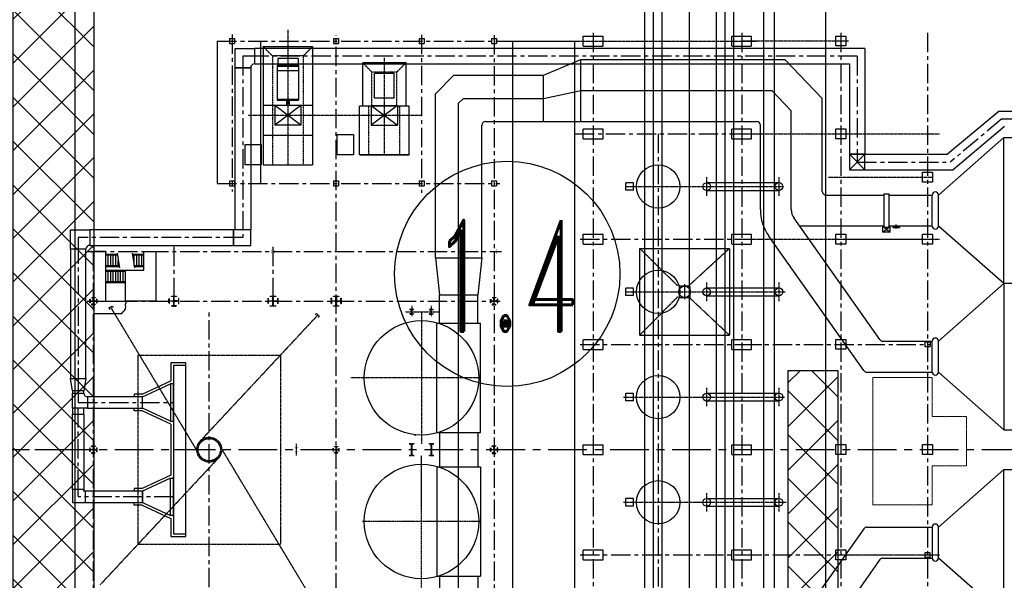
# Model space of a CAD drawing. Header units: inches. Extents: x -8998005 to 170525121, y -30058259 to 1575573.
# Tile 84 of 107: x 39049 to 118549, y 314945 to 360221. Entities that reach past the tile are written whole.
import ezdxf
from ezdxf.enums import TextEntityAlignment as Align
from ezdxf.lldxf.tags import DXFTag

# ---------------------------------------------------------------- set-up
doc = ezdxf.new("R2010")
doc.units = ezdxf.units.IN
doc.header["$LTSCALE"] = 5
doc.header["$MEASUREMENT"] = 0
doc.header["$PDMODE"] = 2
doc.header["$PDSIZE"] = 1
for name, pattern in [('CENTER', [2, 1.25, -0.25, 0.25, -0.25]), ('CENTER2', [1.125, 0.75, -0.125, 0.125, -0.125]), ('CHAINED', [1.6, 1, -0.25, 0.1, -0.25]), ('DASHED', [0.75, 0.5, -0.25]), ('HIDDEN', [0.375, 0.25, -0.125]), ('PHANTOM2', [1.25, 0.625, -0.125, 0.125, -0.125, 0.125, -0.125])]:
    doc.linetypes.add(name, pattern=pattern)
for name, color, linetype in [('1_MANUGURU_GR_DUCT_TRIAL_1_5M', 7, 'Continuous'), ('CANAL', 4, 'Continuous'), ('CEN', 9, 'CENTER'), ('COL', 1, 'CENTER'), ('das', 5, 'DASHED'), ('DCEN', 237, 'CENTER'), ('DDMM', 4, 'Continuous'), ('DIM', 7, 'Continuous'), ('DMM', 200, 'Continuous'), ('FLR', 7, 'Continuous'), ('GRID', 1, 'CENTER2'), ('mh', 7, 'Continuous'), ('OBH', 6, 'HIDDEN'), ('obk', 1, 'Continuous'), ('OBN', 1, 'Continuous'), ('ROAD-ISG', 7, 'Continuous'), ('STAIR', 1, 'Continuous'), ('TCE-ME-ROAD', 244, 'Continuous'), ('Text', 6, 'Continuous'), ('TG_Col', 2, 'Continuous'), ('TXT', 7, 'Continuous')]:
    doc.layers.add(name, color=color, linetype=linetype)
doc.layers.add('platform', color=2, linetype='PHANTOM2', lineweight=15)
doc.styles.add('M1', font='ROMAND.shx', dxfattribs={"height": 6250})
tags = doc.linetypes.add('CENTRE', pattern=[1.5, 0.75, -0.25, 0.25, -0.25]).pattern_tags.tags
tags[10:11] = [DXFTag(74, 4), DXFTag(75, 0), DXFTag(340, '0'), DXFTag(46, 1.0), DXFTag(50, 0.0), DXFTag(44, 0.0), DXFTag(45, 0.0)]
tags[8:9] = [DXFTag(74, 4), DXFTag(75, 0), DXFTag(340, '0'), DXFTag(46, 1.0), DXFTag(50, 0.0), DXFTag(44, 0.0), DXFTag(45, 0.0)]
tags[6:7] = [DXFTag(74, 4), DXFTag(75, 0), DXFTag(340, '0'), DXFTag(46, 1.0), DXFTag(50, 0.0), DXFTag(44, 0.0), DXFTag(45, 0.0)]
tags[4:5] = [DXFTag(74, 4), DXFTag(75, 0), DXFTag(340, '0'), DXFTag(46, 1.0), DXFTag(50, 0.0), DXFTag(44, 0.0), DXFTag(45, 0.0)]

# ---------------------------------------------------------------- blocks, each defined once
blk = doc.blocks.new('Single TG')
at = {"layer": 'GRID', "linetype": 'CENTER2', "ltscale": 2500}
blk.add_line((30000, -38914), (30000, 6340), dxfattribs=at)
blk = doc.blocks.new('A$C3BDE1DF4')
at = {"layer": 'TG_Col', "color": 8}
blk.add_blockref('Single TG', (12000, 37000), dxfattribs=at)
blk = doc.blocks.new('AD')
at = {"layer": 'CEN'}
blk.add_line((0, 207), (0, -115), dxfattribs=at)
at = {"layer": 'obk'}
for p, q in [((-250, 146), (250, 146)), ((-250, 96), (-250, 146)), ((-250, 96), (250, 96)), ((-200, 0), (-200, 96)), ((200, 96), (200, 0)), ((250, 146), (250, 96))]:
    blk.add_line(p, q, dxfattribs=at)
blk = doc.blocks.new('A$C17865E07')
at = {"layer": 'obk'}
blk.add_lwpolyline([(-400, -400), (-400, 400), (400, 400), (400, -400)], close=True, dxfattribs=at)
blk = doc.blocks.new('Boiler to Chimney#1&2')
at = {"color": 6}
for p, q in [((472052536, -1993911593), (472052536, -1993921143)), ((472052536, -1993911593), (472056536, -1993911593)), ((472056536, -1993911593), (472056536, -1993921143)), ((472064081, -1993912893), (472060581, -1993912893)), ((472060581, -1993916393), (472060581, -1993912893)), ((472064081, -1993916393), (472064081, -1993912893)), ((472056536, -1993916343), (472052536, -1993916343)), ((472060331, -1993920343), (472060331, -1993916393)), ((472064331, -1993916393), (472060331, -1993916393)), ((472064331, -1993920343), (472064331, -1993916393)), ((472052536, -1993918743), (472056536, -1993918743)), ((472064331, -1993920343), (472060331, -1993920343)), ((472060381, -1993920343), (472064331, -1993920343)), ((472052536, -1993921143), (472056536, -1993921143))]:
    blk.add_line(p, q, dxfattribs=at)
for p, q in [((472053670, -1993913123), (472053670, -1993915918)), ((472055402, -1993913123), (472053670, -1993913123)), ((472055402, -1993913153), (472053670, -1993913153)), ((472053670, -1993913183), (472055402, -1993913183)), ((472055377, -1993912548), (472053715, -1993912548)), ((472053715, -1993912548), (472053715, -1993913123)), ((472055377, -1993912548), (472055377, -1993913123)), ((472055402, -1993913183), (472055402, -1993915918)), ((472055402, -1993913553), (472053670, -1993913553)), ((472055586, -1993916343), (472053486, -1993916343)), ((472053486, -1993916343), (472053486, -1993917943)), ((472055402, -1993915873), (472053670, -1993915873)), ((472053670, -1993915918), (472055402, -1993915918)), ((472055586, -1993916343), (472055586, -1993917943)), ((472055586, -1993917943), (472053486, -1993917943)), ((472088352, -1993922578), (472094186, -1993922578)), ((472088352, -1993923208), (472094186, -1993923208)), ((472088352, -1993931078), (472094186, -1993931078)), ((472088352, -1993931708), (472094186, -1993931708)), ((472040087, -1993932695), (472040344, -1993932540)), ((472040087, -1993932695), (472040164, -1993932823)), ((472040344, -1993932540), (472040421, -1993932669)), ((472056857, -1993933153), (472056755, -1993933263)), ((472057076, -1993933358), (472056857, -1993933153)), ((472057076, -1993933358), (472056974, -1993933468)), ((472088352, -1993939578), (472094186, -1993939578)), ((472088352, -1993940208), (472094186, -1993940208)), ((472088352, -1993948078), (472094186, -1993948078)), ((472088352, -1993948708), (472094186, -1993948708))]:
    blk.add_line(p, q)
at = {"color": 7}
for p, q in [((472055402, -1993913123), (472055402, -1993913183)), ((472107066, -1993923578), (472112356, -1993918931)), ((472102666, -1993923473), (472102666, -1993926184)), ((472102666, -1993923473), (472103066, -1993923473)), ((472103066, -1993923473), (472103066, -1993926184)), ((472106566, -1993926079), (472106566, -1993923578)), ((472107066, -1993926081), (472107066, -1993923577)), ((472107066, -1993926081), (472107066, -1993923578)), ((472102666, -1993926184), (472103066, -1993926184)), ((472112356, -1993930731), (472107066, -1993926081)), ((472107066, -1993935378), (472112356, -1993930731)), ((472106566, -1993937879), (472106566, -1993935378)), ((472107066, -1993937880), (472107066, -1993935377)), ((472107066, -1993937881), (472107066, -1993935378)), ((472112356, -1993942531), (472107066, -1993937881)), ((472107066, -1993950400), (472112356, -1993945746)), ((472106566, -1993950396), (472106566, -1993952897)), ((472107066, -1993952898), (472107066, -1993950399)), ((472107066, -1993952899), (472107066, -1993950400)), ((472112356, -1993957546), (472107066, -1993952899))]:
    blk.add_line(p, q, dxfattribs=at)
at = {"color": 7, "linetype": 'Continuous'}
for p, q in [((472054421, -1993915918), (472054421, -1993916343)), ((472054650, -1993915918), (472054650, -1993916343))]:
    blk.add_line(p, q, dxfattribs=at)
at = {"color": 6}
for points in [[(472059831, -1993918693), (472059831, -1993920343), (472058531, -1993920343), (472058531, -1993918693)], [(472052386, -1993919493), (472052386, -1993921143), (472051086, -1993921143), (472051086, -1993919493)]]:
    blk.add_lwpolyline(points, close=True, dxfattribs=at)
at = {"color": 7}
for points in [[(472113186, -1993930731), (472112356, -1993930731), (472112356, -1993918931), (472113186, -1993918931)], [(472113186, -1993930731), (472112356, -1993930731), (472112356, -1993942531), (472113186, -1993942531)], [(472113186, -1993957546), (472112356, -1993957546), (472112356, -1993945746), (472113186, -1993945746)]]:
    blk.add_lwpolyline(points, dxfattribs=at)
for centre, radius in [((472088352, -1993922899), 315), ((472094186, -1993922893), 315), ((472086570, -1993931393), 467), ((472088352, -1993931399), 315), ((472094186, -1993931393), 315), ((472088352, -1993939899), 315), ((472094186, -1993939893), 315), ((472088352, -1993948399), 315), ((472094186, -1993948393), 315)]:
    blk.add_circle(centre, radius)
for centre, start, end in [((472106816, -1993923578), 0, 180), ((472106816, -1993926079), 180, 0), ((472106816, -1993935378), 0, 180), ((472106816, -1993937879), 180, 0), ((472106816, -1993950396), 0, 180), ((472106816, -1993952897), 180, 0)]:
    blk.add_arc(centre, 250, start, end, dxfattribs=at)
at = {"layer": '1_MANUGURU_GR_DUCT_TRIAL_1_5M', "color": 6}
for p, q in [((472050286, -1993911743), (472051836, -1993911743)), ((472050286, -1993913293), (472050286, -1993911743)), ((472101136, -1993911743), (472051836, -1993911743)), ((472051836, -1993911743), (472051836, -1993912993)), ((472051836, -1993911743), (472051836, -1993912993)), ((472101136, -1993911743), (472101136, -1993920287)), ((472050286, -1993926393), (472050286, -1993912943)), ((472051536, -1993913293), (472050286, -1993913293)), ((472050286, -1993913293), (472051536, -1993913293)), ((472051558, -1993913178), (472051536, -1993913293)), ((472051536, -1993913193), (472051536, -1993926393)), ((472051623, -1993913081), (472051558, -1993913178)), ((472051721, -1993913015), (472051623, -1993913081)), ((472051836, -1993912993), (472051721, -1993913015)), ((472051836, -1993912993), (472099886, -1993912993)), ((472099886, -1993912993), (472099886, -1993920287)), ((472111958, -1993916794), (472107795, -1993920287)), ((472111958, -1993916794), (472165640, -1993916794)), ((472112413, -1993918044), (472108250, -1993921537)), ((472099886, -1993920287), (472101136, -1993921537)), ((472101136, -1993920287), (472099886, -1993921537)), ((472099886, -1993920287), (472107795, -1993920287)), ((472099886, -1993921537), (472108250, -1993921537)), ((472036986, -1993926393), (472038536, -1993926393)), ((472036986, -1993927943), (472036986, -1993926393)), ((472050136, -1993926393), (472038536, -1993926393)), ((472038536, -1993926393), (472038536, -1993927643)), ((472051536, -1993926393), (472050136, -1993926393)), ((472050136, -1993926393), (472050136, -1993927643)), ((472050136, -1993927643), (472050136, -1993926393)), ((472051536, -1993927643), (472051536, -1993926393)), ((472038236, -1993927943), (472036986, -1993927943)), ((472036986, -1993927943), (472036986, -1993938393)), ((472038258, -1993927828), (472038236, -1993927943)), ((472038236, -1993938393), (472038236, -1993927943)), ((472038323, -1993927731), (472038258, -1993927828)), ((472038421, -1993927665), (472038323, -1993927731)), ((472038536, -1993927643), (472038421, -1993927665)), ((472038536, -1993927643), (472050136, -1993927643)), ((472050136, -1993927643), (472051536, -1993927643)), ((472046313, -1993951073), (472046313, -1993937132)), ((472046313, -1993937357), (472045313, -1993937357)), ((472045313, -1993937357), (472045313, -1993950928)), ((472036986, -1993938393), (472038236, -1993938393)), ((472037161, -1993939393), (472036986, -1993938393)), ((472036986, -1993938393), (472038236, -1993938393)), ((472038236, -1993938393), (472038061, -1993939393)), ((472038061, -1993939393), (472037161, -1993939393)), ((472037161, -1993939393), (472037161, -1993939583)), ((472038061, -1993939393), (472037161, -1993939393)), ((472038061, -1993939583), (472038061, -1993939393)), ((472042813, -1993939883), (472045063, -1993938833)), ((472045163, -1993938833), (472045063, -1993938833)), ((472045063, -1993938833), (472045063, -1993941833)), ((472045063, -1993938833), (472045063, -1993941833)), ((472045313, -1993938833), (472045163, -1993938833)), ((472045313, -1993941833), (472045313, -1993938833)), ((472037161, -1993939583), (472038061, -1993939583)), ((472037161, -1993940783), (472037161, -1993939583)), ((472037161, -1993939583), (472038061, -1993939583)), ((472038061, -1993939583), (472038083, -1993939697)), ((472038083, -1993939697), (472038148, -1993939795)), ((472038148, -1993939795), (472038246, -1993939860)), ((472038246, -1993939860), (472038361, -1993939883)), ((472042813, -1993939883), (472038361, -1993939883)), ((472038361, -1993939883), (472038361, -1993940783)), ((472038361, -1993939883), (472038361, -1993940783)), ((472042813, -1993940783), (472042813, -1993939883)), ((472042813, -1993940783), (472042813, -1993939883)), ((472038361, -1993940783), (472037161, -1993940783)), ((472038061, -1993940783), (472037161, -1993940783)), ((472037161, -1993940783), (472037161, -1993941283)), ((472038061, -1993941283), (472038061, -1993940783)), ((472038361, -1993940783), (472042813, -1993940783)), ((472045063, -1993941833), (472042813, -1993940783)), ((472037161, -1993941283), (472038061, -1993941283)), ((472037161, -1993947353), (472037161, -1993941283)), ((472037161, -1993941283), (472038061, -1993941283)), ((472038061, -1993941283), (472038061, -1993947503)), ((472045063, -1993941833), (472045163, -1993941833)), ((472045163, -1993941833), (472045313, -1993941833)), ((472045063, -1993946453), (472042813, -1993947503)), ((472045063, -1993949453), (472045063, -1993946453)), ((472045063, -1993946453), (472045213, -1993946453)), ((472045063, -1993949453), (472045063, -1993946453)), ((472045313, -1993946453), (472045213, -1993946453)), ((472045313, -1993949453), (472045313, -1993946453)), ((472038061, -1993947353), (472037161, -1993947353)), ((472037161, -1993947353), (472037161, -1993948403)), ((472038061, -1993947353), (472037161, -1993947353)), ((472038061, -1993947500), (472038061, -1993947353)), ((472039336, -1993947503), (472038061, -1993947503)), ((472038211, -1993948403), (472038211, -1993947503)), ((472038211, -1993948403), (472038211, -1993947503)), ((472042813, -1993947503), (472039336, -1993947503)), ((472042813, -1993947503), (472042813, -1993948403)), ((472042813, -1993948403), (472042813, -1993947503)), ((472037161, -1993948403), (472038211, -1993948403)), ((472037361, -1993948403), (472042813, -1993948403)), ((472042813, -1993948403), (472045063, -1993949453)), ((472045213, -1993949453), (472045063, -1993949453)), ((472045213, -1993949453), (472045313, -1993949453)), ((472045313, -1993950928), (472046313, -1993950928))]:
    blk.add_line(p, q, dxfattribs=at)
at = {"layer": '1_MANUGURU_GR_DUCT_TRIAL_1_5M', "color": 5, "linetype": 'CHAINED'}
for p, q in [((472037611, -1993927018), (472037611, -1993927943)), ((472037611, -1993947953), (472037611, -1993947353))]:
    blk.add_line(p, q, dxfattribs=at)
at = {"layer": '1_MANUGURU_GR_DUCT_TRIAL_1_5M', "linetype": 'CHAINED'}
blk.add_line((472037611, -1993940333), (472038361, -1993940333), dxfattribs=at)
at = {"layer": '1_MANUGURU_GR_DUCT_TRIAL_1_5M', "color": 3, "linetype": 'CHAINED'}
blk.add_line((472046313, -1993944143), (472045313, -1993944143), dxfattribs=at)
at = {"layer": 'CEN'}
for p, q in [((472062330, -1993920393), (472062330, -1993912493)), ((472088352, -1993922143), (472088352, -1993923643)), ((472094186, -1993922143), (472094186, -1993923643)), ((472081772, -1993922893), (472094462, -1993922893)), ((472088352, -1993930643), (472088352, -1993932143)), ((472094186, -1993930643), (472094186, -1993932143)), ((472081772, -1993931393), (472094702, -1993931393)), ((472040215, -1993932617), (472047418, -1993944605)), ((472064013, -1993933003), (472066693, -1993933003)), ((472064538, -1993932533), (472064538, -1993933362)), ((472066114, -1993932533), (472066114, -1993933362)), ((472056967, -1993933256), (472047454, -1993943457)), ((472088352, -1993939143), (472088352, -1993940643)), ((472094186, -1993939143), (472094186, -1993940643)), ((472056162, -1993955668), (472048959, -1993943680)), ((472066114, -1993944133), (472066114, -1993944143)), ((472066114, -1993944152), (472066114, -1993944143)), ((472039411, -1993955029), (472048924, -1993944828)), ((472094186, -1993947643), (472094186, -1993949143))]:
    blk.add_line(p, q, dxfattribs=at)
at = {"layer": 'CEN', "color": 3, "linetype": 'CENTER'}
for p in [(472064538, -1993943998), (472064538, -1993943998), (472064538, -1993944287), (472064538, -1993944287)]:
    blk.add_line(p, (472064538, -1993944143), dxfattribs=at)
at = {"layer": 'CEN'}
for radius in [1005, 899]:
    blk.add_circle((472048189, -1993944143), radius, dxfattribs=at)
at = {"layer": 'COL'}
blk.add_line((472045303, -1993932143), (472045475, -1993932143), dxfattribs=at)
at = {"layer": 'COL', "const_width": 10}
for points in [[(472038686, -1993927993), (472038986, -1993927993), (472038986, -1993928293), (472038686, -1993928293), (472038686, -1993927993)], [(472045186, -1993927993), (472045486, -1993927993), (472045486, -1993928293), (472045186, -1993928293), (472045186, -1993927993)], [(472053186, -1993927993), (472053486, -1993927993), (472053486, -1993928293), (472053186, -1993928293), (472053186, -1993927993)], [(472058286, -1993927993), (472058586, -1993927993), (472058586, -1993928293), (472058286, -1993928293), (472058286, -1993927993)], [(472055086, -1993943993), (472055386, -1993943993), (472055386, -1993944293), (472055086, -1993944293), (472055086, -1993943993)]]:
    blk.add_lwpolyline(points, dxfattribs=at)
blk.add_lwpolyline([(472070986, -1993927943), (472071386, -1993927943), (472071386, -1993928343), (472070986, -1993928343)], close=True, dxfattribs=at)
at = {"layer": 'COL'}
for points in [[(472038828, -1993932151), (472038576, -1993932151), (472038576, -1993932293), (472038536, -1993932293), (472038536, -1993931993), (472038576, -1993931993), (472038576, -1993932135), (472038828, -1993932135)], [(472038828, -1993932135), (472038828, -1993931883), (472038686, -1993931883), (472038686, -1993931843), (472038986, -1993931843), (472038986, -1993931883), (472038844, -1993931883), (472038844, -1993932135)], [(472038828, -1993932151), (472038828, -1993932403), (472038686, -1993932403), (472038686, -1993932443), (472038986, -1993932443), (472038986, -1993932403), (472038844, -1993932403), (472038844, -1993932151)], [(472038844, -1993932151), (472039096, -1993932151), (472039096, -1993932293), (472039136, -1993932293), (472039136, -1993931993), (472039096, -1993931993), (472039096, -1993932135), (472038844, -1993932135)], [(472045328, -1993932151), (472044952, -1993932151), (472044952, -1993932343), (472044936, -1993932343), (472044936, -1993931943), (472044952, -1993931943), (472044952, -1993932135), (472045328, -1993932135)], [(472045328, -1993932135), (472045328, -1993931759), (472045136, -1993931759), (472045136, -1993931743), (472045536, -1993931743), (472045536, -1993931759), (472045344, -1993931759), (472045344, -1993932135)], [(472045328, -1993932151), (472045328, -1993932527), (472045136, -1993932527), (472045136, -1993932543), (472045536, -1993932543), (472045536, -1993932527), (472045344, -1993932527), (472045344, -1993932151)], [(472045344, -1993932151), (472045720, -1993932151), (472045720, -1993932343), (472045736, -1993932343), (472045736, -1993931943), (472045720, -1993931943), (472045720, -1993932135), (472045344, -1993932135)], [(472053111, -1993931743), (472053561, -1993931743), (472053561, -1993931763), (472053354, -1993931763), (472053354, -1993932125), (472053716, -1993932125), (472053716, -1993931918), (472053736, -1993931918), (472053736, -1993932368), (472053716, -1993932368), (472053716, -1993932161), (472053354, -1993932161), (472053354, -1993932523), (472053561, -1993932523), (472053561, -1993932543), (472053111, -1993932543), (472053111, -1993932523), (472053318, -1993932523), (472053318, -1993932161), (472052956, -1993932161), (472052956, -1993932368), (472052936, -1993932368), (472052936, -1993931918), (472052956, -1993931918), (472052956, -1993932125), (472053318, -1993932125), (472053318, -1993931763), (472053111, -1993931763), (472053111, -1993931743)], [(472058211, -1993931743), (472058661, -1993931743), (472058661, -1993931763), (472058454, -1993931763), (472058454, -1993932125), (472058816, -1993932125), (472058816, -1993931918), (472058836, -1993931918), (472058836, -1993932368), (472058816, -1993932368), (472058816, -1993932161), (472058454, -1993932161), (472058454, -1993932523), (472058661, -1993932523), (472058661, -1993932543), (472058211, -1993932543), (472058211, -1993932523), (472058418, -1993932523), (472058418, -1993932161), (472058056, -1993932161), (472058056, -1993932368), (472058036, -1993932368), (472058036, -1993931918), (472058056, -1993931918), (472058056, -1993932125), (472058418, -1993932125), (472058418, -1993931763), (472058211, -1993931763), (472058211, -1993931743)], [(472071178, -1993932151), (472070926, -1993932151), (472070926, -1993932293), (472070886, -1993932293), (472070886, -1993931993), (472070926, -1993931993), (472070926, -1993932135), (472071178, -1993932135)], [(472071178, -1993932135), (472071178, -1993931883), (472071036, -1993931883), (472071036, -1993931843), (472071336, -1993931843), (472071336, -1993931883), (472071194, -1993931883), (472071194, -1993932135)], [(472071178, -1993932151), (472071178, -1993932403), (472071036, -1993932403), (472071036, -1993932443), (472071336, -1993932443), (472071336, -1993932403), (472071194, -1993932403), (472071194, -1993932151)], [(472071194, -1993932151), (472071446, -1993932151), (472071446, -1993932293), (472071486, -1993932293), (472071486, -1993931993), (472071446, -1993931993), (472071446, -1993932135), (472071194, -1993932135)], [(472064528, -1993933003), (472064528, -1993932828), (472064363, -1993932828), (472064363, -1993932818), (472064538, -1993932818)], [(472064528, -1993933003), (472064528, -1993933178), (472064363, -1993933178), (472064363, -1993933188), (472064538, -1993933188)], [(472064548, -1993933003), (472064548, -1993932828), (472064713, -1993932828), (472064713, -1993932818), (472064538, -1993932818)], [(472064548, -1993933003), (472064548, -1993933178), (472064713, -1993933178), (472064713, -1993933188), (472064538, -1993933188)], [(472066104, -1993933003), (472066104, -1993932828), (472065939, -1993932828), (472065939, -1993932818), (472066114, -1993932818)], [(472066104, -1993933003), (472066104, -1993933178), (472065939, -1993933178), (472065939, -1993933188), (472066114, -1993933188)], [(472066124, -1993933003), (472066124, -1993932828), (472066289, -1993932828), (472066289, -1993932818), (472066114, -1993932818)], [(472066124, -1993933003), (472066124, -1993933178), (472066289, -1993933178), (472066289, -1993933188), (472066114, -1993933188)], [(472038828, -1993944145), (472038576, -1993944145), (472038576, -1993944287), (472038536, -1993944287), (472038536, -1993943987), (472038576, -1993943987), (472038576, -1993944129), (472038828, -1993944129)], [(472038828, -1993944129), (472038828, -1993943877), (472038686, -1993943877), (472038686, -1993943837), (472038986, -1993943837), (472038986, -1993943877), (472038844, -1993943877), (472038844, -1993944129)], [(472038828, -1993944145), (472038828, -1993944397), (472038686, -1993944397), (472038686, -1993944437), (472038986, -1993944437), (472038986, -1993944397), (472038844, -1993944397), (472038844, -1993944145)], [(472038844, -1993944145), (472039096, -1993944145), (472039096, -1993944287), (472039136, -1993944287), (472039136, -1993943987), (472039096, -1993943987), (472039096, -1993944129), (472038844, -1993944129)], [(472058428, -1993944145), (472058206, -1993944145), (472058206, -1993944262), (472058186, -1993944262), (472058186, -1993944012), (472058206, -1993944012), (472058206, -1993944129), (472058428, -1993944129)], [(472058428, -1993944129), (472058428, -1993943907), (472058311, -1993943907), (472058311, -1993943887), (472058561, -1993943887), (472058561, -1993943907), (472058444, -1993943907), (472058444, -1993944129)], [(472058428, -1993944145), (472058428, -1993944367), (472058311, -1993944367), (472058311, -1993944387), (472058561, -1993944387), (472058561, -1993944367), (472058444, -1993944367), (472058444, -1993944145)], [(472058444, -1993944145), (472058444, -1993944367), (472058561, -1993944367), (472058561, -1993944387), (472058311, -1993944387), (472058311, -1993944367), (472058428, -1993944367), (472058428, -1993944145)], [(472058428, -1993944145), (472058428, -1993944367), (472058311, -1993944367), (472058311, -1993944387), (472058561, -1993944387), (472058561, -1993944367), (472058444, -1993944367), (472058444, -1993944145)], [(472058444, -1993944145), (472058666, -1993944145), (472058666, -1993944262), (472058686, -1993944262), (472058686, -1993944012), (472058666, -1993944012), (472058666, -1993944129), (472058444, -1993944129)], [(472064338, -1993943663), (472064738, -1993943663), (472064738, -1993943673), (472064548, -1993943673), (472064548, -1993944613), (472064738, -1993944613), (472064738, -1993944623), (472064338, -1993944623), (472064338, -1993944613), (472064528, -1993944613), (472064528, -1993943673), (472064338, -1993943673), (472064338, -1993943663)], [(472065914, -1993943663), (472066314, -1993943663), (472066314, -1993943673), (472066124, -1993943673), (472066124, -1993944613), (472066314, -1993944613), (472066314, -1993944623), (472065914, -1993944623), (472065914, -1993944613), (472066104, -1993944613), (472066104, -1993943673), (472065914, -1993943673), (472065914, -1993943663)], [(472071178, -1993944151), (472070926, -1993944151), (472070926, -1993944293), (472070886, -1993944293), (472070886, -1993943993), (472070926, -1993943993), (472070926, -1993944135), (472071178, -1993944135)], [(472071178, -1993944135), (472071178, -1993943883), (472071036, -1993943883), (472071036, -1993943843), (472071336, -1993943843), (472071336, -1993943883), (472071194, -1993943883), (472071194, -1993944135)], [(472071178, -1993944151), (472071178, -1993944403), (472071036, -1993944403), (472071036, -1993944443), (472071336, -1993944443), (472071336, -1993944403), (472071194, -1993944403), (472071194, -1993944151)], [(472071194, -1993944151), (472071446, -1993944151), (472071446, -1993944293), (472071486, -1993944293), (472071486, -1993943993), (472071446, -1993943993), (472071446, -1993944135), (472071194, -1993944135)]]:
    blk.add_lwpolyline(points, dxfattribs=at)
at = {"layer": 'das'}
for p, q in [((472053286, -1993912343), (472052536, -1993911593)), ((472055786, -1993912343), (472056536, -1993911593)), ((472055786, -1993912343), (472053286, -1993912343)), ((472053286, -1993912343), (472053286, -1993914688)), ((472055786, -1993912343), (472055786, -1993914363)), ((472061331, -1993913643), (472060581, -1993912893)), ((472063331, -1993913643), (472064081, -1993912893)), ((472063331, -1993913643), (472061331, -1993913643)), ((472061331, -1993916393), (472061331, -1993913643)), ((472063331, -1993916393), (472063331, -1993913643)), ((472053286, -1993914688), (472053286, -1993921143)), ((472055786, -1993914363), (472055786, -1993921143)), ((472061081, -1993920343), (472061081, -1993916393)), ((472063581, -1993920343), (472063581, -1993916393))]:
    blk.add_line(p, q, dxfattribs=at)
at = {"layer": 'DCEN', "ltscale": 250}
for p, q in [((472050036, -1993910623), (472050036, -1993923295)), ((472058436, -1993978181), (472058436, -1993910656)), ((472065336, -1993910646), (472065336, -1993923393)), ((472071186, -1993910668), (472071186, -1993977800)), ((472079186, -1993910474), (472079186, -1993977800)), ((472091186, -1993910474), (472091186, -1993977800)), ((472099186, -1993910474), (472099186, -1993966952)), ((472106186, -1993910474), (472106186, -1993966952)), ((472048836, -1993911143), (472078566, -1993911143)), ((472077707, -1993918643), (472092802, -1993918643)), ((472084436, -1993918643), (472084436, -1993969643)), ((472048836, -1993922643), (472071645, -1993922643)), ((472078139, -1993927143), (472092802, -1993927143)), ((472038336, -1993928143), (472071778, -1993928143)), ((472038836, -1993967239), (472038836, -1993927783)), ((472045336, -1993927754), (472045336, -1993932743)), ((472053336, -1993927754), (472053336, -1993932743)), ((472038336, -1993932143), (472071685, -1993932143)), ((472048189, -1993955253), (472048189, -1993933033)), ((472078139, -1993935643), (472092802, -1993935643)), ((472091186, -1993935637), (472106441, -1993935637)), ((472078139, -1993952643), (472092802, -1993952643)), ((472091186, -1993952637), (472106492, -1993952637))]:
    blk.add_line(p, q, dxfattribs=at)
at = {"layer": 'DCEN'}
for p, q in [((472054536, -1993910226), (472054536, -1993921143)), ((472077783, -1993911143), (472092418, -1993911143)), ((472091186, -1993911137), (472099812, -1993911137)), ((472065336, -1993917143), (472051325, -1993917143)), ((472091186, -1993918637), (472099864, -1993918637)), ((472098685, -1993918637), (472107144, -1993918637)), ((472098197, -1993922137), (472106578, -1993922137)), ((472091186, -1993927137), (472106617, -1993927137)), ((472098685, -1993927137), (472107144, -1993927137)), ((472086570, -1993930766), (472086570, -1993931995)), ((472042436, -1993936523), (472053942, -1993936523)), ((472042436, -1993936523), (472042436, -1993951763)), ((472053942, -1993936523), (472053942, -1993951763)), ((472081636, -1993939893), (472094649, -1993939893)), ((472055236, -1993944605), (472055236, -1993943680)), ((472088352, -1993947643), (472088352, -1993949143)), ((472081636, -1993948393), (472094765, -1993948393)), ((472042436, -1993951763), (472053942, -1993951763)), ((472098685, -1993952637), (472107144, -1993952637))]:
    blk.add_line(p, q, dxfattribs=at)
at = {"layer": 'DCEN', "color": 5, "ltscale": 250}
for p, q in [((472100511, -1993912368), (472050911, -1993912368)), ((472051836, -1993912368), (472050911, -1993912368)), ((472050911, -1993912368), (472050911, -1993927018)), ((472100511, -1993912368), (472100511, -1993920912)), ((472112186, -1993917419), (472108023, -1993920912)), ((472112186, -1993917419), (472165314, -1993917419)), ((472100511, -1993920912), (472108023, -1993920912)), ((472050911, -1993927018), (472037611, -1993927018)), ((472037611, -1993927568), (472037611, -1993938393)), ((472037611, -1993938393), (472037611, -1993939393)), ((472037611, -1993939393), (472037611, -1993939583)), ((472037611, -1993939583), (472037611, -1993940333)), ((472037611, -1993940333), (472045313, -1993940333)), ((472037611, -1993941283), (472037611, -1993940783)), ((472037611, -1993947353), (472037611, -1993941283)), ((472045313, -1993947953), (472037611, -1993947953))]:
    blk.add_line(p, q, dxfattribs=at)
at = {"layer": 'DCEN', "color": 5}
for p, q in [((472065326, -1993933003), (472065326, -1993943683)), ((472070086, -1993938343), (472059628, -1993938343))]:
    blk.add_line(p, q, dxfattribs=at)
at = {"layer": 'DCEN', "ltscale": 500}
blk.add_line((472030562, -1993944137), (472198481, -1993944137), dxfattribs=at)
at = {"layer": 'DCEN', "color": 5, "ltscale": 0.01}
for p, q in [((472065326, -1993955283), (472065326, -1993944603)), ((472070114, -1993949943), (472060537, -1993949943))]:
    blk.add_line(p, q, dxfattribs=at)
at = {"layer": 'Defpoints', "color": 0, "linetype": 'ByBlock'}
blk.add_point((472091186, -1993944137), dxfattribs=at)
blk.add_point((472091186, -1993944137), dxfattribs=at)
blk.add_point((472091186, -1993944137), dxfattribs=at)
blk.add_point((472091186, -1993944137), dxfattribs=at)
at = {"layer": 'DMM'}
for p, q in [((472046313, -1993937132), (472045088, -1993937132)), ((472045088, -1993937132), (472045088, -1993938573)), ((472042763, -1993939658), (472045088, -1993938573)), ((472042763, -1993939658), (472042136, -1993939658)), ((472042136, -1993939658), (472042136, -1993939883)), ((472042136, -1993941008), (472042136, -1993940783)), ((472042763, -1993941008), (472042136, -1993941008)), ((472045088, -1993942093), (472042763, -1993941008)), ((472045088, -1993942093), (472045088, -1993946193)), ((472045088, -1993946193), (472042763, -1993947278)), ((472042763, -1993947278), (472042136, -1993947278)), ((472042136, -1993947278), (472042136, -1993947503)), ((472042136, -1993948628), (472042136, -1993948403)), ((472042763, -1993948628), (472042136, -1993948628)), ((472042763, -1993948628), (472045088, -1993949713)), ((472045088, -1993949713), (472045088, -1993951153)), ((472045088, -1993951153), (472046313, -1993951153)), ((472046313, -1993951153), (472046313, -1993950928))]:
    blk.add_line(p, q, dxfattribs=at)
at = {"layer": 'DMM', "color": 6}
blk.add_lwpolyline([(472099886, -1993921537), (472101136, -1993921537), (472101136, -1993920287), (472099886, -1993920287)], close=True, dxfattribs=at)
at = {"layer": 'FLR'}
for p, q in [((472039836, -1993928143), (472038836, -1993928143)), ((472039836, -1993929492), (472039836, -1993928143)), ((472042916, -1993929643), (472042916, -1993928143)), ((472042916, -1993928143), (472043916, -1993928143)), ((472043916, -1993932143), (472043916, -1993928143)), ((472039836, -1993932143), (472039836, -1993929493)), ((472041416, -1993929643), (472042916, -1993929643)), ((472041416, -1993932143), (472041416, -1993929643)), ((472038836, -1993932143), (472041547, -1993932143)), ((472043916, -1993932143), (472041416, -1993932143)), ((472038836, -1993933143), (472041125, -1993933143))]:
    blk.add_line(p, q, dxfattribs=at)
blk.add_spline([(472041125, -1993933143), (472041451, -1993932617), (472041436, -1993932400), (472041547, -1993932143)], degree=3, dxfattribs=at)
at = {"layer": 'OBH'}
for p, q in [((472078386, -1993910743), (472079986, -1993910743)), ((472078386, -1993911543), (472078386, -1993910743)), ((472079986, -1993911543), (472079986, -1993910743)), ((472090386, -1993910743), (472091986, -1993910743)), ((472090386, -1993911543), (472090386, -1993910743)), ((472091986, -1993911543), (472091986, -1993910743)), ((472078386, -1993911543), (472079986, -1993911543)), ((472090386, -1993911543), (472091986, -1993911543)), ((472078386, -1993918243), (472079986, -1993918243)), ((472078386, -1993919043), (472078386, -1993918243)), ((472079986, -1993919043), (472079986, -1993918243)), ((472090386, -1993918243), (472091986, -1993918243)), ((472090386, -1993919043), (472090386, -1993918243)), ((472091986, -1993919043), (472091986, -1993918243)), ((472078386, -1993919043), (472079986, -1993919043)), ((472090386, -1993919043), (472091986, -1993919043)), ((472078386, -1993926743), (472079986, -1993926743)), ((472078386, -1993927543), (472078386, -1993926743)), ((472079986, -1993927543), (472079986, -1993926743)), ((472090386, -1993926743), (472091986, -1993926743)), ((472090386, -1993927543), (472090386, -1993926743)), ((472091986, -1993927543), (472091986, -1993926743)), ((472078386, -1993927543), (472079986, -1993927543)), ((472090386, -1993927543), (472091986, -1993927543)), ((472086003, -1993930905), (472082953, -1993927893)), ((472082953, -1993927893), (472090186, -1993927893)), ((472082953, -1993934893), (472082953, -1993927893)), ((472086903, -1993930905), (472090186, -1993927893)), ((472090186, -1993927893), (472090186, -1993934893)), ((472086003, -1993931805), (472082953, -1993934893)), ((472086903, -1993931805), (472090186, -1993934893)), ((472078386, -1993936043), (472078386, -1993935243)), ((472078386, -1993935243), (472079986, -1993935243)), ((472079986, -1993936043), (472079986, -1993935243)), ((472082953, -1993934893), (472090186, -1993934893)), ((472090386, -1993935243), (472091986, -1993935243)), ((472090386, -1993936043), (472090386, -1993935243)), ((472091986, -1993936043), (472091986, -1993935243)), ((472078386, -1993936043), (472079986, -1993936043)), ((472090386, -1993936043), (472091986, -1993936043)), ((472078386, -1993943743), (472079986, -1993943743)), ((472078386, -1993944543), (472078386, -1993943743)), ((472079986, -1993944543), (472079986, -1993943743)), ((472090386, -1993943743), (472091986, -1993943743)), ((472090386, -1993944543), (472090386, -1993943743)), ((472091986, -1993944543), (472091986, -1993943743)), ((472078386, -1993944543), (472079986, -1993944543)), ((472090386, -1993944543), (472091986, -1993944543)), ((472078386, -1993952243), (472079986, -1993952243)), ((472078386, -1993953043), (472078386, -1993952243)), ((472079986, -1993953043), (472079986, -1993952243)), ((472090386, -1993952243), (472091986, -1993952243)), ((472090386, -1993953043), (472090386, -1993952243)), ((472091986, -1993953043), (472091986, -1993952243)), ((472078386, -1993953043), (472079986, -1993953043)), ((472090386, -1993953043), (472091986, -1993953043))]:
    blk.add_line(p, q, dxfattribs=at)
for points in [[(472086120, -1993930943), (472086120, -1993931843), (472087020, -1993931843), (472087020, -1993930943)], [(472105986, -1993935839), (472105986, -1993935439), (472106386, -1993935439), (472106386, -1993935839)], [(472105985, -1993952837), (472105985, -1993952437), (472106385, -1993952437), (472106385, -1993952837)]]:
    blk.add_lwpolyline(points, close=True, dxfattribs=at)
blk.add_circle((472086570, -1993931393), 467, dxfattribs=at)
at = {"layer": 'obk'}
for p, q in [((472049836, -1993910943), (472050236, -1993910943)), ((472049836, -1993910943), (472049836, -1993911343)), ((472049836, -1993911343), (472050236, -1993911343)), ((472050236, -1993910943), (472050236, -1993911343)), ((472052336, -1993911143), (472052336, -1993922643)), ((472058236, -1993910943), (472058636, -1993910943)), ((472058236, -1993910943), (472058236, -1993911343)), ((472058236, -1993911343), (472058636, -1993911343)), ((472058636, -1993910943), (472058636, -1993911343)), ((472065136, -1993910943), (472065536, -1993910943)), ((472065136, -1993910943), (472065136, -1993911343)), ((472065136, -1993911343), (472065536, -1993911343)), ((472065536, -1993910943), (472065536, -1993911343)), ((472070986, -1993910943), (472071386, -1993910943)), ((472070986, -1993910943), (472070986, -1993911343)), ((472070986, -1993911343), (472071386, -1993911343)), ((472071386, -1993910943), (472071386, -1993911343)), ((472061531, -1993915751), (472061531, -1993913751)), ((472063131, -1993913751), (472061531, -1993913751)), ((472063131, -1993915751), (472063131, -1993913751)), ((472061271, -1993916343), (472063391, -1993916343)), ((472061271, -1993916343), (472061271, -1993917943)), ((472063131, -1993915751), (472061531, -1993915751)), ((472063391, -1993916343), (472063391, -1993917943)), ((472061271, -1993917943), (472063391, -1993917943)), ((472049836, -1993922443), (472050236, -1993922443)), ((472049836, -1993922443), (472049836, -1993922843)), ((472049836, -1993922443), (472049836, -1993922843)), ((472049836, -1993922443), (472050236, -1993922443)), ((472049836, -1993922843), (472050236, -1993922843)), ((472049836, -1993922843), (472050236, -1993922843)), ((472050236, -1993922443), (472050236, -1993922843)), ((472050236, -1993922443), (472050236, -1993922843)), ((472058236, -1993922443), (472058636, -1993922443)), ((472058236, -1993922443), (472058236, -1993922843)), ((472058236, -1993922443), (472058236, -1993922843)), ((472058236, -1993922443), (472058636, -1993922443)), ((472058236, -1993922843), (472058636, -1993922843)), ((472058236, -1993922843), (472058636, -1993922843)), ((472058636, -1993922443), (472058636, -1993922843)), ((472058636, -1993922443), (472058636, -1993922843)), ((472065136, -1993922443), (472065536, -1993922443)), ((472065136, -1993922443), (472065136, -1993922843)), ((472065136, -1993922843), (472065536, -1993922843)), ((472065536, -1993922443), (472065536, -1993922843)), ((472070986, -1993922443), (472071386, -1993922443)), ((472070986, -1993922443), (472070986, -1993922843)), ((472070986, -1993922843), (472071386, -1993922843)), ((472071386, -1993922443), (472071386, -1993922843)), ((472066556, -1993933923), (472070086, -1993933923)), ((472066556, -1993942763), (472066556, -1993933923)), ((472070086, -1993942763), (472070086, -1993933923)), ((472064843, -1993942985), (472064768, -1993942985)), ((472064843, -1993942985), (472064768, -1993942985)), ((472066556, -1993942763), (472070086, -1993942763)), ((472066777, -1993942763), (472066777, -1993945523)), ((472069871, -1993942763), (472069871, -1993945523)), ((472066556, -1993945523), (472066556, -1993954363)), ((472066556, -1993945523), (472070086, -1993945523)), ((472070086, -1993945523), (472070086, -1993954363)), ((472066556, -1993954363), (472070086, -1993954363))]:
    blk.add_line(p, q, dxfattribs=at)
at = {"layer": 'obk', "color": 1}
for p, q in [((472082436, -1993922593), (472081836, -1993922593)), ((472081836, -1993923193), (472081836, -1993922593)), ((472082436, -1993923193), (472082436, -1993922593)), ((472082436, -1993923193), (472081836, -1993923193)), ((472082436, -1993931093), (472081836, -1993931093)), ((472081836, -1993931693), (472081836, -1993931093)), ((472082436, -1993931693), (472082436, -1993931093)), ((472082436, -1993931693), (472081836, -1993931693)), ((472082436, -1993939593), (472081836, -1993939593)), ((472081836, -1993940193), (472081836, -1993939593)), ((472082436, -1993940193), (472081836, -1993940193)), ((472082436, -1993940193), (472082436, -1993939593)), ((472082436, -1993948093), (472081836, -1993948093)), ((472081836, -1993948693), (472081836, -1993948093)), ((472082436, -1993948693), (472082436, -1993948093)), ((472082436, -1993948693), (472081836, -1993948693))]:
    blk.add_line(p, q, dxfattribs=at)
for centre in [(472084436, -1993922893), (472084436, -1993931393), (472084436, -1993939893), (472084436, -1993948393)]:
    blk.add_circle(centre, 1750, dxfattribs=at)
at = {"layer": 'obk'}
for centre in [(472065326, -1993938343), (472065326, -1993949943)]:
    blk.add_circle(centre, 4625, dxfattribs=at)
at = {"layer": 'OBN'}
for p, q in [((472048836, -1993911143), (472048836, -1993922643)), ((472055586, -1993917943), (472053486, -1993916343)), ((472055586, -1993916343), (472053486, -1993917943)), ((472063391, -1993916343), (472061271, -1993917943)), ((472061271, -1993916343), (472063391, -1993917943)), ((472102566, -1993926573), (472102566, -1993926079)), ((472102566, -1993926079), (472103166, -1993926573)), ((472102566, -1993926573), (472103166, -1993926079)), ((472103166, -1993926573), (472102566, -1993926573)), ((472103166, -1993926573), (472103166, -1993926079))]:
    blk.add_line(p, q, dxfattribs=at)
at = {"layer": 'STAIR'}
for p, q in [((472075186, -1993913893), (472078186, -1993912643)), ((472078186, -1993917643), (472078186, -1993912643)), ((472078186, -1993912643), (472094670, -1993912643)), ((472094670, -1993912643), (472097686, -1993915781)), ((472067946, -1993913893), (472066446, -1993915393)), ((472067946, -1993913893), (472075186, -1993913893)), ((472075186, -1993917643), (472075186, -1993913893)), ((472066446, -1993928643), (472066446, -1993915393)), ((472075186, -1993915768), (472078186, -1993915143)), ((472078186, -1993915143), (472093606, -1993915143)), ((472093606, -1993915143), (472095186, -1993916787)), ((472068722, -1993915768), (472068321, -1993916169)), ((472068321, -1993972116), (472068321, -1993916169)), ((472068722, -1993915768), (472075186, -1993915768)), ((472097686, -1993922642), (472097686, -1993915781)), ((472095186, -1993924759), (472095186, -1993916787)), ((472070196, -1993928643), (472070196, -1993917943)), ((472070496, -1993917643), (472092386, -1993917643)), ((472092686, -1993924753), (472092686, -1993917943)), ((472097686, -1993923278), (472097686, -1993922643)), ((472097986, -1993923578), (472102666, -1993923578)), ((472103066, -1993923578), (472106566, -1993923578)), ((472102332, -1993935251), (472095405, -1993925443)), ((472095854, -1993926078), (472102666, -1993926078)), ((472103066, -1993926078), (472106566, -1993926078)), ((472101037, -1993937751), (472093363, -1993926886)), ((472039842, -1993928342), (472040766, -1993928342)), ((472039842, -1993928417), (472040777, -1993928417)), ((472040041, -1993929267), (472040041, -1993928417)), ((472040241, -1993929267), (472040241, -1993928417)), ((472040441, -1993929267), (472040441, -1993928417)), ((472040641, -1993929267), (472040641, -1993928417)), ((472040757, -1993928281), (472040931, -1993929465)), ((472041980, -1993928281), (472042155, -1993929465)), ((472041989, -1993928343), (472042916, -1993928343)), ((472042000, -1993928418), (472042916, -1993928418)), ((472042136, -1993929268), (472042136, -1993928418)), ((472042336, -1993929268), (472042336, -1993928418)), ((472042536, -1993929268), (472042536, -1993928418)), ((472042736, -1993929268), (472042736, -1993928418)), ((472040841, -1993929267), (472040841, -1993928854)), ((472066446, -1993928643), (472070196, -1993928643)), ((472066446, -1993928643), (472066771, -1993931643)), ((472070196, -1993928643), (472069871, -1993931643)), ((472039836, -1993929643), (472041416, -1993929643)), ((472039836, -1993930642), (472039836, -1993929643)), ((472039836, -1993929718), (472041416, -1993929718)), ((472039842, -1993929267), (472040902, -1993929267)), ((472039842, -1993929342), (472040913, -1993929342)), ((472040036, -1993930568), (472040036, -1993929718)), ((472040236, -1993930568), (472040236, -1993929718)), ((472040436, -1993930568), (472040436, -1993929718)), ((472040636, -1993930568), (472040636, -1993929718)), ((472040836, -1993930568), (472040836, -1993929718)), ((472041036, -1993930568), (472041036, -1993929718)), ((472041236, -1993930568), (472041236, -1993929718)), ((472041416, -1993930643), (472041416, -1993929643)), ((472042126, -1993929268), (472042916, -1993929268)), ((472042137, -1993929343), (472042916, -1993929343)), ((472039836, -1993930568), (472041416, -1993930568)), ((472039836, -1993930643), (472041416, -1993930643)), ((472066771, -1993933923), (472066771, -1993931643)), ((472066771, -1993931643), (472069871, -1993931643)), ((472069871, -1993933923), (472069871, -1993931643)), ((472102577, -1993935378), (472106566, -1993935378)), ((472101282, -1993937878), (472106566, -1993937878)), ((472101045, -1993950524), (472093363, -1993961400)), ((472101290, -1993950397), (472106566, -1993950397)), ((472102340, -1993953024), (472095405, -1993962843)), ((472102585, -1993952897), (472106566, -1993952897)), ((472066771, -1993954363), (472066771, -1993956643)), ((472069871, -1993954363), (472069871, -1993956643))]:
    blk.add_line(p, q, dxfattribs=at)
for centre, radius, start, end in [((472070496, -1993917943), 300, 90, 180), ((472092386, -1993917943), 300, 0, 90), ((472097986, -1993923278), 300, 180, 270), ((472096386, -1993924751), 3700, 180, 215.23191), ((472096386, -1993924751), 1200, 180, 215.23191), ((472102577, -1993935078), 300, 215.23191, 270), ((472101282, -1993937578), 300, 215.23191, 270), ((472101290, -1993950697), 300, 90, 144.76809), ((472102585, -1993953197), 300, 90, 144.76809)]:
    blk.add_arc(centre, radius, start, end, dxfattribs=at)
at = {"layer": 'DDMM', "color": 2}
for p in [(472099186, -1993911137), (472099186, -1993918637), (472106186, -1993922137), (472099186, -1993927137), (472106186, -1993927137), (472099186, -1993935637), (472099186, -1993944137), (472106186, -1993944137), (472099186, -1993952637)]:
    blk.add_blockref('A$C17865E07', p, dxfattribs=at)
at = {"layer": 'TXT', "rotation": 180}
blk.add_blockref('AD', (472103666, -1993926078), dxfattribs=at)
blk = doc.blocks.new('ISG')
at = {"color": 7, "linetype": 'Continuous'}
for p, q in [((5370583, -3536, -96251), (5370583, 410857, -96251)), ((5371983, -3536, -96251), (5371983, 410857, -96251)), ((5376363, -3536, -96251), (5376363, 410857, -96251)), ((5377763, -3536, -96251), (5377763, 410857, -96251))]:
    blk.add_line(p, q, dxfattribs=at)
at = {"layer": 'mh', "color": 1, "linetype": 'CENTRE', "ltscale": 2000}
for p, q in [((5374173, -3536, -96251), (5374173, 424857, -96251)), ((5371283, -3536, -96251), (5371283, 410857, -96251)), ((5377063, -3536, -96251), (5377063, 410857, -96251))]:
    blk.add_line(p, q, dxfattribs=at)
blk = doc.blocks.new('A$C16617602')
at = {"layer": 'platform'}
for p, q in [((-9081, 4071), (-9081, -719)), ((-9081, 4071), (1199, 4071)), ((1199, 4071), (1199, -719)), ((-9081, -719), (-5941, -719)), ((-5941, -719), (-5941, -3495)), ((-1941, -719), (-1941, -3495)), ((-1941, -719), (1199, -719)), ((-1941, -3495), (-5941, -3495))]:
    blk.add_line(p, q, dxfattribs=at)
blk = doc.blocks.new('A$C08E86F63')
at = {"layer": 'TCE-ME-ROAD'}
h = blk.add_hatch(dxfattribs=at)
h.set_pattern_fill('ANSI37', color=3, scale=20000, style=0)
h.paths.add_polyline_path([(-164709, -59351), (-168709, -59351), (-168709, -370059), (-164709, -370059), (-164709, -113312), (-75447, -113312), (-61047, -98912), (0, -98912), (0, -285285), (-62704, -285285), (-77233, -299813), (-164709, -299812), (-164709, -303812), (-75576, -303813), (-61047, -289285), (0, -289285), (0, -515312), (85191, -515312), (85191, -510312), (5000, -510312), (5000, -217302), (15000, -217302), (15000, -212302), (5000, -212302), (5000, -94912), (-62704, -94912), (-77104, -109312), (-164709, -109312)])
at = {"layer": 'TCE-ME-ROAD', "color": 3}
blk.add_lwpolyline([(85191, -515312), (0, -515312), (0, -289285), (-61047, -289285), (-75576, -303813), (-164709, -303812), (-164709, -370059), (-168709, -370059), (-168709, -59351), (-164709, -59351), (-164709, -109312), (-77104, -109312), (-62704, -94912), (5000, -94912), (5000, -212302), (15000, -212302), (15000, -217302), (5000, -217302), (5000, -510312), (85191, -510312), (85191, -514062)], dxfattribs=at)
at = {"linetype": 'Continuous', "ltscale": 100, "rotation": 90}
blk.add_blockref('A$C16617602', (-157799, -61122), dxfattribs=at)
blk = doc.blocks.new('BTG Road')
at = {"layer": 'TCE-ME-ROAD', "ltscale": 100}
for p, q in [((2798394, 625769), (2798394, 424269)), ((2833744, 600014), (2838744, 600014))]:
    blk.add_line(p, q, dxfattribs=at)
at = {"layer": 'TCE-ME-ROAD'}
for p, q in [((2853994, 625769), (2853994, 532394)), ((2858994, 625769), (2858994, 522019)), ((2833744, 600014), (2833744, 522019)), ((2838744, 600014), (2838744, 532394))]:
    blk.add_line(p, q, dxfattribs=at)

msp = doc.modelspace()

# ---------------------------------------------------------------- hatches: boundary and pattern name
h = msp.add_hatch()
h.set_pattern_fill('ANSI37', scale=20000, style=0)
h.paths.add_polyline_path([(38523, 367500), (45023, 367500), (45023, 0), (38523, 0)])

# ---------------------------------------------------------------- linework, layer by layer
at = {"color": 141}
msp.add_lwpolyline([(38523, 367500), (45023, 367500), (45023, 0), (38523, 0)], close=True, dxfattribs=at)
at = {"layer": 'CANAL', "color": 8}
msp.add_line((100000, -800000), (100000, 1470819), dxfattribs=at)
at = {"layer": 'DIM', "linetype": 'Continuous'}
msp.add_circle((78417, 339688, 144157), 9096, dxfattribs=at)

# ---------------------------------------------------------------- block references
at = {"ltscale": 100}
msp.add_blockref('A$C08E86F63', (269809, 391250), dxfattribs=at)
at = {"color": 2, "linetype": 'Continuous', "ltscale": 100, "rotation": 270}
msp.add_blockref('A$C3BDE1DF4', (0, 367500), dxfattribs=at)
at = {"color": 2, "linetype": 'Continuous'}
msp.add_blockref('Boiler to Chimney#1&2', (-471993836, 1994269637), dxfattribs=at)
at = {"layer": 'DIM'}
msp.add_blockref('BTG Road', (-2754894, -241519), dxfattribs=at)
at = {"layer": 'ROAD-ISG', "color": 190}
msp.add_blockref('ISG', (-5281049, 0), dxfattribs=at)

# ---------------------------------------------------------------- texts
at = {"layer": 'Text', "style": 'M1', "width": 0.6}
msp.add_text('1.4', height=9000, dxfattribs=at).set_placement((78265, 339539, 144157), align=Align.MIDDLE)

doc.saveas('drawing.dxf')
